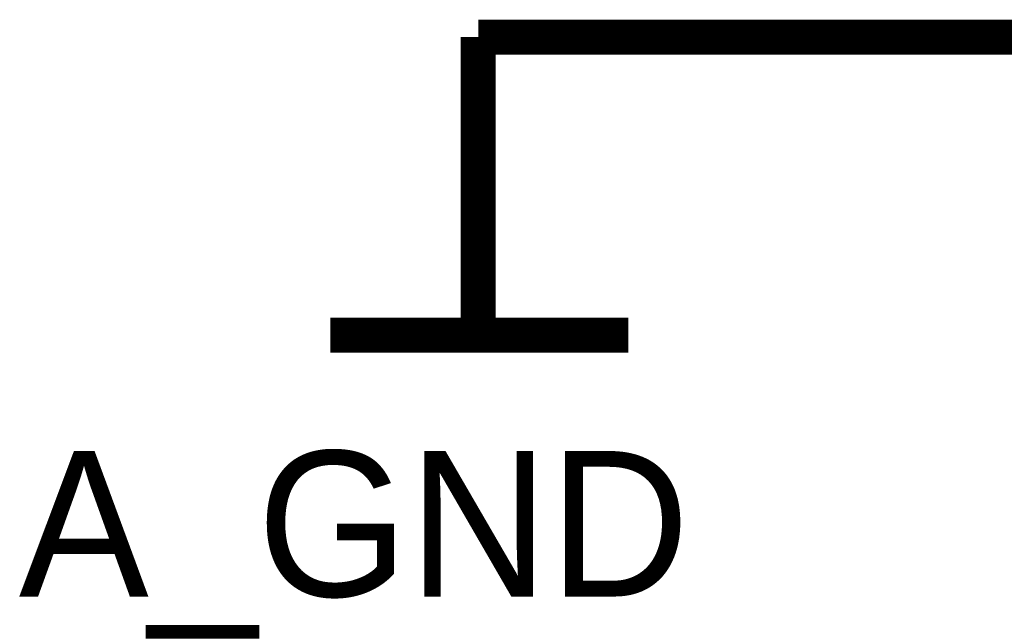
# Model space of a CAD drawing. Header units: inches. Extents: x 0 to 292, y 0 to 193.
# Tile 64 of 256: x 71 to 80, y 101 to 106. Entities that reach past the tile are written whole.
import ezdxf

# ---------------------------------------------------------------- set-up
doc = ezdxf.new("R2010")
doc.units = ezdxf.units.IN
doc.layers.add('Sheet', color=255, linetype='Continuous')

msp = doc.modelspace()

# ---------------------------------------------------------------- linework, layer by layer
at = {"layer": 'Sheet'}
for points in [[(75.3241, 105.8368, 0.2997, 0.2997, 0), (75.3241, 103.2834, 0.2997, 0.2997, 0)], [(75.3241, 105.8368, 0.2997, 0.2997, 0), (79.3377, 105.8368, 0.2997, 0.2997, 0)], [(81.8706, 105.8368, 0.2997, 0.2997, 0), (79.3377, 105.8368, 0.2997, 0.2997, 0)], [(74.0576, 103.2834, 0.2997, 0.2997, 0), (76.61, 103.2834, 0.2997, 0.2997, 0)]]:
    msp.add_lwpolyline(points, format="xyseb", dxfattribs=at)

# ---------------------------------------------------------------- texts
msp.add_text('A_GND', height=1.24743, dxfattribs=at).set_placement((71.3884, 101.0419))

doc.saveas('drawing.dxf')
